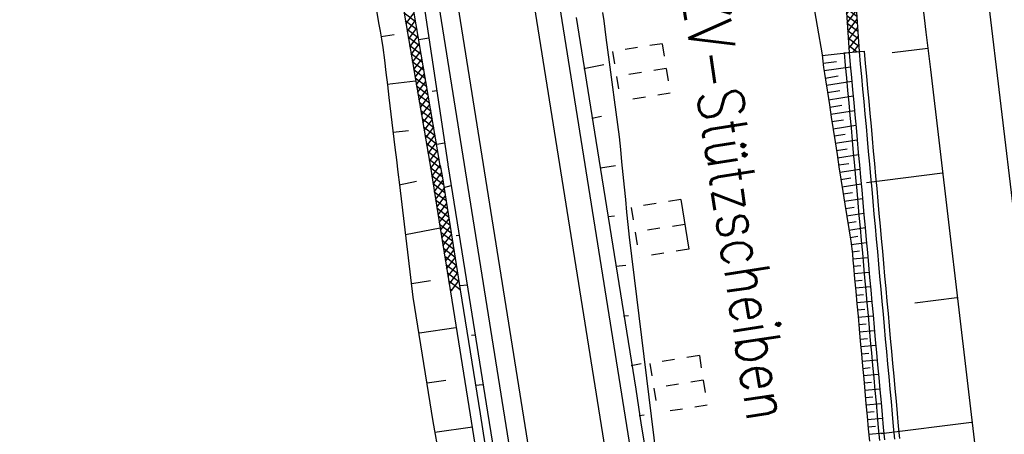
# Model space of a CAD drawing. Extents: x 447693 to 448165, y 439527 to 440695.
# Tile 41 of 88: x 447864 to 447903, y 439886 to 439902. Entities that reach past the tile are written whole.
import ezdxf

# ---------------------------------------------------------------- set-up
doc = ezdxf.new("R2010")
doc.units = 0
doc.header["$LTSCALE"] = 2
doc.header["$MEASUREMENT"] = 0
for name, pattern in [('ACAD_ISO05W100', [0.5, 0.25, -0.25]), ('AUSGEZOGEN', [0]), ('PUNKTX2', [0.5, 0.25, -0.25])]:
    doc.linetypes.add(name, pattern=pattern)
doc.layers.get('0').update_dxf_attribs({"linetype": 'AUSGEZOGEN'})
for name, color, linetype in [('DB-GRABEN', 15, 'AUSGEZOGEN'), ('DB-HZV-Stützscheiben', 15, 'CONTINUOUS'), ('DB-Ingenieurbauwerke', 15, 'CONTINUOUS'), ('DB-Regenrückhaltebecken_605', 15, 'CONTINUOUS'), ('DB-Wegboeschungen', 15, 'CONTINUOUS'), ('DB-Wege', 15, 'CONTINUOUS'), ('FBRTOP', 250, 'AUSGEZOGEN')]:
    doc.layers.add(name, color=color, linetype=linetype)
doc.styles.add('ROMANS', font='romans.shx', dxfattribs={"width": 0.8})

# ---------------------------------------------------------------- blocks, each defined once
blk = doc.blocks.new('*X382')
at = {"color": 0, "linetype": 'ByBlock'}
for p, q in [((-184953, -147724), (-184539, -147310)), ((-184491, -147708), (-184878, -147321)), ((-184624, -147713), (-184209, -147298)), ((-184183, -147698), (-184570, -147311)), ((-184294, -147701), (-183880, -147287)), ((-183875, -147687), (-184262, -147300)), ((-183965, -147690), (-183550, -147276)), ((-183568, -147676), (-183955, -147290)), ((-183260, -147666), (-183647, -147279)), ((-183635, -147679), (-183221, -147264)), ((-182952, -147655), (-183339, -147268)), ((-183306, -147667), (-182891, -147253)), ((-182645, -147645), (-183032, -147258)), ((-182976, -147656), (-182562, -147242)), ((-182337, -147634), (-182724, -147247)), ((-182647, -147645), (-182232, -147230)), ((-182030, -147624), (-182417, -147237)), ((-182317, -147633), (-181903, -147219)), ((-181722, -147613), (-182109, -147226)), ((-181988, -147622), (-181573, -147208)), ((-181414, -147602), (-181801, -147216)), ((-181658, -147611), (-181244, -147196)), ((-181107, -147592), (-181494, -147205)), ((-181328, -147599), (-180914, -147185)), ((-180799, -147581), (-181186, -147194)), ((-180999, -147588), (-180584, -147174)), ((-180491, -147571), (-180878, -147184)), ((-180669, -147577), (-180255, -147162)), ((-180184, -147560), (-180571, -147173)), ((-180340, -147565), (-179925, -147151)), ((-179876, -147550), (-180263, -147163)), ((-180010, -147554), (-179596, -147140)), ((-179569, -147539), (-179956, -147152)), ((-179681, -147543), (-179266, -147128)), ((-179261, -147528), (-179648, -147141)), ((-179351, -147532), (-178937, -147117)), ((-178953, -147518), (-179340, -147131)), ((-178645, -147508), (-179033, -147120)), ((-179022, -147520), (-178608, -147106)), ((-178334, -147501), (-178725, -147110)), ((-178692, -147509), (-178279, -147096)), ((-178023, -147493), (-178417, -147100)), ((-178367, -147501), (-177953, -147088)), ((-177713, -147486), (-178107, -147092)), ((-178041, -147494), (-177628, -147081)), ((-177402, -147478), (-177796, -147085)), ((-177715, -147486), (-177302, -147073)), ((-177091, -147471), (-177485, -147077)), ((-177389, -147478), (-176976, -147065)), ((-176780, -147464), (-177174, -147070)), ((-177063, -147470), (-176650, -147058)), ((-176469, -147456), (-176863, -147063)), ((-176737, -147463), (-176324, -147050)), ((-176158, -147449), (-176552, -147055)), ((-176411, -147455), (-175998, -147042)), ((-175848, -147442), (-176241, -147048)), ((-176085, -147447), (-175673, -147035)), ((-175537, -147434), (-175930, -147041)), ((-175759, -147440), (-175347, -147027)), ((-175226, -147427), (-175619, -147034)), ((-175433, -147432), (-175021, -147020)), ((-174915, -147420), (-175308, -147026)), ((-175108, -147424), (-174695, -147012)), ((-174604, -147413), (-174997, -147019)), ((-174782, -147417), (-174369, -147004)), ((-174293, -147405), (-174687, -147012)), ((-174456, -147409), (-174043, -146997)), ((-173982, -147398), (-174376, -147004)), ((-174130, -147401), (-173718, -146989)), ((-173717, -147345), (-174065, -146997)), ((-173804, -147394), (-173717, -147306)), ((-173717, -147027), (-173754, -146990))]:
    blk.add_line(p, q, dxfattribs=at)
blk = doc.blocks.new('*X383')
at = {"color": 0, "linetype": 'ByBlock'}
for p, q in [((-195041, -129174), (-194879, -129012)), ((-194827, -129416), (-195041, -129203)), ((-194956, -129407), (-194582, -129033)), ((-194485, -129440), (-194916, -129010)), ((-194659, -129428), (-194284, -129054)), ((-194143, -129464), (-194574, -129034)), ((-194361, -129449), (-193987, -129074)), ((-193802, -129488), (-194232, -129057)), ((-194064, -129469), (-193689, -129095)), ((-193460, -129511), (-193890, -129081)), ((-193766, -129490), (-193392, -129116)), ((-193118, -129535), (-193548, -129105)), ((-193469, -129511), (-193094, -129136)), ((-192776, -129559), (-193206, -129129)), ((-193171, -129532), (-192797, -129157)), ((-192874, -129552), (-192499, -129178)), ((-192434, -129583), (-192864, -129152)), ((-192576, -129573), (-192202, -129198)), ((-192092, -129607), (-192522, -129176)), ((-192279, -129594), (-191904, -129219)), ((-191750, -129630), (-192180, -129200)), ((-191981, -129614), (-191607, -129240)), ((-191408, -129654), (-191838, -129224)), ((-191684, -129635), (-191309, -129261)), ((-191066, -129678), (-191496, -129248)), ((-191386, -129656), (-191012, -129281)), ((-190724, -129702), (-191154, -129271)), ((-191088, -129676), (-190714, -129302)), ((-190382, -129725), (-190812, -129295)), ((-190791, -129697), (-190417, -129323)), ((-190040, -129749), (-190470, -129319)), ((-190493, -129718), (-190119, -129343)), ((-190196, -129738), (-189821, -129364)), ((-189698, -129773), (-190128, -129343)), ((-189898, -129759), (-189524, -129385)), ((-189356, -129797), (-189786, -129366)), ((-189601, -129780), (-189226, -129405)), ((-189014, -129820), (-189444, -129390)), ((-189303, -129800), (-188929, -129426)), ((-188672, -129844), (-189102, -129414)), ((-189006, -129821), (-188631, -129447)), ((-188330, -129868), (-188760, -129438)), ((-188708, -129842), (-188334, -129467)), ((-187988, -129892), (-188419, -129461)), ((-188411, -129862), (-188036, -129488)), ((-188113, -129883), (-187739, -129509)), ((-187646, -129916), (-188077, -129485)), ((-187816, -129904), (-187441, -129529)), ((-187304, -129939), (-187735, -129509)), ((-187518, -129924), (-187144, -129550)), ((-186962, -129963), (-187393, -129533)), ((-187221, -129945), (-186846, -129571)), ((-186620, -129987), (-187051, -129556)), ((-186923, -129966), (-186549, -129591)), ((-186278, -130011), (-186709, -129580)), ((-186626, -129986), (-186251, -129612)), ((-185936, -130034), (-186367, -129604)), ((-186328, -130007), (-185954, -129633)), ((-186031, -130028), (-185656, -129653)), ((-185594, -130058), (-186025, -129628)), ((-185733, -130049), (-185359, -129674)), ((-185252, -130082), (-185683, -129651)), ((-185436, -130069), (-185061, -129695)), ((-184910, -130106), (-185341, -129675)), ((-184568, -130129), (-184999, -129699)), ((-185138, -130090), (-184763, -129715)), ((-184841, -130111), (-184466, -129736)), ((-184226, -130153), (-184657, -129723)), ((-184543, -130131), (-184168, -129757)), ((-183884, -130177), (-184315, -129746)), ((-184246, -130152), (-183871, -129777)), ((-183542, -130201), (-183973, -129770)), ((-183948, -130173), (-183573, -129798)), ((-183651, -130193), (-183276, -129819)), ((-183201, -130225), (-183631, -129794)), ((-183353, -130214), (-182978, -129839)), ((-182859, -130248), (-183289, -129818)), ((-183056, -130235), (-182681, -129860)), ((-182517, -130272), (-182947, -129841)), ((-182758, -130255), (-182383, -129881)), ((-182175, -130296), (-182605, -129865)), ((-182460, -130276), (-182086, -129901)), ((-181833, -130320), (-182263, -129889)), ((-182163, -130297), (-181788, -129922)), ((-181491, -130343), (-181921, -129913)), ((-181865, -130317), (-181491, -129943)), ((-181149, -130367), (-181579, -129936)), ((-181568, -130338), (-181193, -129963)), ((-181270, -130359), (-180977, -130065)), ((-180984, -130214), (-181238, -129960))]:
    blk.add_line(p, q, dxfattribs=at)

msp = doc.modelspace()

# ---------------------------------------------------------------- linework, layer by layer
at = {"layer": 'DB-GRABEN', "linetype": 'Continuous'}
for p, q in [((447895.757, 439916.186), (447896.772, 439900.725)), ((447896.154, 439916.236), (447897.17, 439900.761)), ((447898.045, 439916.424), (447899.826, 439901.53)), ((447893.079, 439915.847), (447895.693, 439900.627)), ((447899.826, 439901.53), (447900.014, 439900.042)), ((447899.907, 439900.885), (447898.477, 439900.705)), ((447900.014, 439900.042), (447902.76, 439876.702)), ((447900.484, 439895.918), (447897.466, 439895.537)), ((447901.061, 439890.951), (447899.386, 439890.74)), ((447901.638, 439885.985), (447898.051, 439885.532))]:
    msp.add_line(p, q, dxfattribs=at)
at = {"layer": 'DB-HZV-Stützscheiben', "linetype": 'PUNKTX2'}
for p, q in [((447889.332, 439901.075), (447887.357, 439900.76)), ((447889.332, 439901.075), (447889.647, 439899.1)), ((447887.357, 439900.76), (447887.672, 439898.785)), ((447889.647, 439899.1), (447887.672, 439898.785)), ((447890.07, 439894.864), (447888.095, 439894.548)), ((447888.095, 439894.548), (447888.41, 439892.573)), ((447890.385, 439892.889), (447888.41, 439892.573)), ((447890.808, 439888.652), (447888.833, 439888.337)), ((447888.833, 439888.337), (447889.148, 439886.362)), ((447890.808, 439888.652), (447891.123, 439886.677)), ((447891.123, 439886.677), (447889.148, 439886.362))]:
    msp.add_line(p, q, dxfattribs=at)
at = {"layer": 'DB-HZV-Stützscheiben', "linetype": 'ACAD_ISO05W100'}
for p, q in [((447889.489, 439900.087), (447887.514, 439899.772)), ((447890.227, 439893.876), (447888.252, 439893.561)), ((447890.966, 439887.665), (447888.991, 439887.349))]:
    msp.add_line(p, q, dxfattribs=at)
at = {"layer": 'DB-HZV-Stützscheiben', "linetype": 'Continuous'}
msp.add_line((447890.07, 439894.864), (447890.385, 439892.889), dxfattribs=at)
at = {"layer": 'DB-Ingenieurbauwerke', "linetype": 'Continuous'}
msp.add_line((447897.68, 439941.66), (447904.335, 439885.732), dxfattribs=at)
at = {"layer": 'DB-Regenrückhaltebecken_605', "linetype": 'Continuous'}
for p, q in [((447895.693, 439900.627), (447895.721, 439900.378)), ((447895.696, 439900.598), (447896.772, 439900.72)), ((447896.572, 439900.707), (447897.369, 439900.779)), ((447896.572, 439900.707), (447896.618, 439900.209)), ((447896.772, 439900.725), (447896.817, 439900.227)), ((447897.17, 439900.761), (447897.215, 439900.263)), ((447897.369, 439900.779), (447897.414, 439900.281)), ((447895.721, 439900.378), (447895.753, 439900.13)), ((447895.731, 439900.299), (447896.264, 439900.368)), ((447895.753, 439900.13), (447895.79, 439899.882)), ((447895.772, 439900.002), (447896.823, 439900.154)), ((447896.618, 439900.209), (447896.663, 439899.711)), ((447896.817, 439900.227), (447896.862, 439899.729)), ((447897.215, 439900.263), (447897.26, 439899.765)), ((447897.414, 439900.281), (447897.46, 439899.783)), ((447895.79, 439899.882), (447895.83, 439899.635)), ((447895.818, 439899.707), (447896.334, 439899.788)), ((447896.663, 439899.711), (447896.708, 439899.213)), ((447896.862, 439899.729), (447896.907, 439899.231)), ((447897.26, 439899.765), (447897.306, 439899.267)), ((447897.46, 439899.783), (447897.505, 439899.285)), ((447895.83, 439899.635), (447895.906, 439899.14)), ((447895.863, 439899.419), (447896.876, 439899.577)), ((447897.505, 439899.285), (447897.55, 439898.787)), ((447895.906, 439899.14), (447895.983, 439898.645)), ((447895.908, 439899.13), (447896.405, 439899.207)), ((447895.952, 439898.841), (447896.929, 439898.993)), ((447896.708, 439899.213), (447896.753, 439898.715)), ((447896.907, 439899.231), (447896.952, 439898.733)), ((447897.306, 439899.267), (447897.351, 439898.769)), ((447895.983, 439898.645), (447896.059, 439898.15)), ((447895.997, 439898.552), (447896.476, 439898.627)), ((447896.753, 439898.715), (447896.799, 439898.217)), ((447896.952, 439898.733), (447896.998, 439898.235)), ((447897.351, 439898.769), (447897.396, 439898.271)), ((447897.55, 439898.787), (447897.595, 439898.289)), ((447896.042, 439898.263), (447896.982, 439898.41)), ((447896.059, 439898.15), (447896.136, 439897.655)), ((447896.799, 439898.217), (447896.844, 439897.719)), ((447896.998, 439898.235), (447897.043, 439897.737)), ((447897.396, 439898.271), (447897.441, 439897.773)), ((447897.595, 439898.289), (447897.64, 439897.791)), ((447896.086, 439897.975), (447896.547, 439898.046)), ((447896.131, 439897.686), (447897.035, 439897.827)), ((447896.844, 439897.719), (447896.889, 439897.221)), ((447897.043, 439897.737), (447897.088, 439897.239)), ((447897.441, 439897.773), (447897.486, 439897.275)), ((447897.64, 439897.791), (447897.686, 439897.293)), ((447896.136, 439897.655), (447896.212, 439897.16)), ((447896.175, 439897.397), (447896.618, 439897.466)), ((447896.212, 439897.16), (447896.289, 439896.664)), ((447896.22, 439897.108), (447897.088, 439897.244)), ((447896.889, 439897.221), (447896.934, 439896.723)), ((447897.088, 439897.239), (447897.133, 439896.741)), ((447897.486, 439897.275), (447897.532, 439896.777)), ((447897.686, 439897.293), (447897.731, 439896.795)), ((447896.265, 439896.819), (447896.689, 439896.886)), ((447896.289, 439896.664), (447896.365, 439896.169)), ((447896.309, 439896.53), (447897.141, 439896.66)), ((447896.934, 439896.723), (447896.979, 439896.225)), ((447897.133, 439896.741), (447897.179, 439896.243)), ((447897.532, 439896.777), (447897.577, 439896.279)), ((447897.731, 439896.795), (447897.776, 439896.297)), ((447896.354, 439896.242), (447896.76, 439896.305)), ((447896.365, 439896.169), (447896.441, 439895.674)), ((447896.979, 439896.225), (447897.025, 439895.727)), ((447897.179, 439896.243), (447897.224, 439895.745)), ((447897.577, 439896.279), (447897.622, 439895.781)), ((447897.776, 439896.297), (447897.821, 439895.799)), ((447896.398, 439895.953), (447897.194, 439896.077)), ((447897.622, 439895.781), (447897.667, 439895.283)), ((447897.821, 439895.799), (447897.867, 439895.302)), ((447896.441, 439895.674), (447896.518, 439895.179)), ((447896.443, 439895.664), (447896.832, 439895.725)), ((447896.487, 439895.375), (447897.247, 439895.494)), ((447897.025, 439895.727), (447897.07, 439895.229)), ((447897.224, 439895.745), (447897.269, 439895.247)), ((447896.518, 439895.179), (447896.596, 439894.684)), ((447896.532, 439895.086), (447896.903, 439895.144)), ((447897.07, 439895.229), (447897.115, 439894.731)), ((447897.269, 439895.247), (447897.314, 439894.749)), ((447897.667, 439895.283), (447897.713, 439894.785)), ((447897.867, 439895.302), (447897.912, 439894.804)), ((447896.578, 439894.798), (447897.3, 439894.91)), ((447896.596, 439894.684), (447896.676, 439894.189)), ((447897.115, 439894.731), (447897.16, 439894.233)), ((447897.314, 439894.749), (447897.359, 439894.251)), ((447897.713, 439894.785), (447897.758, 439894.288)), ((447897.912, 439894.804), (447897.957, 439894.306)), ((447896.624, 439894.509), (447896.975, 439894.564)), ((447896.671, 439894.221), (447897.353, 439894.327)), ((447897.16, 439894.233), (447897.206, 439893.735)), ((447897.359, 439894.251), (447897.405, 439893.753)), ((447897.758, 439894.288), (447897.803, 439893.79)), ((447897.957, 439894.306), (447898.002, 439893.808)), ((447896.676, 439894.189), (447896.755, 439893.694)), ((447896.717, 439893.931), (447897.048, 439893.984)), ((447898.002, 439893.808), (447898.047, 439893.31)), ((447896.755, 439893.694), (447896.795, 439893.447)), ((447896.763, 439893.643), (447897.405, 439893.745)), ((447896.795, 439893.447), (447896.834, 439893.2)), ((447897.206, 439893.735), (447897.251, 439893.237)), ((447897.405, 439893.753), (447897.45, 439893.255)), ((447897.803, 439893.79), (447897.848, 439893.292)), ((447896.81, 439893.355), (447897.121, 439893.404)), ((447896.834, 439893.2), (447896.898, 439892.703)), ((447896.852, 439893.072), (447897.459, 439893.155)), ((447897.251, 439893.237), (447897.296, 439892.739)), ((447897.45, 439893.255), (447897.495, 439892.757)), ((447897.848, 439893.292), (447897.893, 439892.794)), ((447898.047, 439893.31), (447898.093, 439892.812)), ((447896.888, 439892.788), (447897.187, 439892.823)), ((447896.898, 439892.703), (447896.921, 439892.454)), ((447897.296, 439892.739), (447897.341, 439892.241)), ((447897.495, 439892.757), (447897.54, 439892.26)), ((447897.893, 439892.794), (447897.939, 439892.296)), ((447898.093, 439892.812), (447898.138, 439892.314)), ((447896.917, 439892.503), (447897.513, 439892.562)), ((447896.921, 439892.454), (447896.943, 439892.205)), ((447896.942, 439892.214), (447897.241, 439892.241)), ((447897.341, 439892.241), (447897.386, 439891.744)), ((447897.54, 439892.26), (447897.586, 439891.762)), ((447897.939, 439892.296), (447897.984, 439891.798)), ((447898.138, 439892.314), (447898.183, 439891.816)), ((447896.943, 439892.205), (447896.988, 439891.707)), ((447896.968, 439891.923), (447897.566, 439891.977)), ((447896.988, 439891.707), (447897.033, 439891.209)), ((447896.995, 439891.632), (447897.294, 439891.659)), ((447897.386, 439891.744), (447897.432, 439891.246)), ((447897.586, 439891.762), (447897.631, 439891.264)), ((447897.984, 439891.798), (447898.029, 439891.3)), ((447898.183, 439891.816), (447898.228, 439891.318)), ((447897.021, 439891.341), (447897.619, 439891.395)), ((447897.033, 439891.209), (447897.078, 439890.711)), ((447897.048, 439891.05), (447897.347, 439891.077)), ((447897.432, 439891.246), (447897.477, 439890.748)), ((447897.631, 439891.264), (447897.676, 439890.766)), ((447898.029, 439891.3), (447898.074, 439890.802)), ((447898.228, 439891.318), (447898.274, 439890.82)), ((447897.074, 439890.759), (447897.672, 439890.813)), ((447897.078, 439890.711), (447897.124, 439890.213)), ((447897.477, 439890.748), (447897.522, 439890.25)), ((447897.676, 439890.766), (447897.721, 439890.268)), ((447898.074, 439890.802), (447898.12, 439890.304)), ((447898.274, 439890.82), (447898.319, 439890.322)), ((447897.101, 439890.468), (447897.399, 439890.495)), ((447898.12, 439890.304), (447898.165, 439889.806)), ((447898.319, 439890.322), (447898.364, 439889.824)), ((447897.124, 439890.213), (447897.169, 439889.716)), ((447897.127, 439890.177), (447897.725, 439890.231)), ((447897.153, 439889.886), (447897.452, 439889.913)), ((447897.522, 439890.25), (447897.567, 439889.752)), ((447897.721, 439890.268), (447897.766, 439889.77)), ((447897.169, 439889.716), (447897.214, 439889.218)), ((447897.18, 439889.595), (447897.777, 439889.649)), ((447897.567, 439889.752), (447897.613, 439889.254)), ((447897.766, 439889.77), (447897.812, 439889.272)), ((447898.165, 439889.806), (447898.21, 439889.308)), ((447898.364, 439889.824), (447898.409, 439889.326)), ((447897.206, 439889.303), (447897.505, 439889.331)), ((447897.214, 439889.218), (447897.259, 439888.72)), ((447897.613, 439889.254), (447897.658, 439888.756)), ((447897.812, 439889.272), (447897.857, 439888.774)), ((447898.21, 439889.308), (447898.255, 439888.81)), ((447898.409, 439889.326), (447898.454, 439888.828)), ((447897.233, 439889.012), (447897.83, 439889.067)), ((447897.259, 439888.721), (447897.558, 439888.749)), ((447897.259, 439888.72), (447897.305, 439888.222)), ((447897.658, 439888.756), (447897.703, 439888.258)), ((447897.857, 439888.774), (447897.902, 439888.276)), ((447898.255, 439888.81), (447898.3, 439888.312)), ((447898.454, 439888.828), (447898.5, 439888.33)), ((447897.286, 439888.43), (447897.883, 439888.485)), ((447898.3, 439888.312), (447898.346, 439887.814)), ((447898.5, 439888.33), (447898.545, 439887.832)), ((447897.305, 439888.222), (447897.35, 439887.724)), ((447897.312, 439888.139), (447897.611, 439888.167)), ((447897.703, 439888.258), (447897.748, 439887.76)), ((447897.902, 439888.276), (447897.947, 439887.778)), ((447897.338, 439887.848), (447897.936, 439887.903)), ((447897.35, 439887.724), (447897.395, 439887.226)), ((447897.365, 439887.557), (447897.664, 439887.585)), ((447897.748, 439887.76), (447897.793, 439887.262)), ((447897.947, 439887.778), (447897.993, 439887.28)), ((447898.346, 439887.814), (447898.391, 439887.316)), ((447898.545, 439887.832), (447898.59, 439887.334)), ((447897.391, 439887.266), (447897.989, 439887.321)), ((447897.395, 439887.226), (447897.44, 439886.728)), ((447897.793, 439887.262), (447897.839, 439886.764)), ((447897.993, 439887.28), (447898.038, 439886.782)), ((447898.391, 439887.316), (447898.436, 439886.818)), ((447898.59, 439887.334), (447898.635, 439886.836)), ((447897.418, 439886.975), (447897.717, 439887.003)), ((447897.839, 439886.764), (447897.884, 439886.266)), ((447898.038, 439886.782), (447898.083, 439886.284)), ((447898.436, 439886.818), (447898.481, 439886.32)), ((447898.635, 439886.836), (447898.681, 439886.338)), ((447897.44, 439886.728), (447897.485, 439886.23)), ((447897.444, 439886.684), (447898.042, 439886.739)), ((447897.471, 439886.393), (447897.769, 439886.42)), ((447897.485, 439886.23), (447897.531, 439885.732)), ((447897.497, 439886.102), (447898.095, 439886.157)), ((447897.884, 439886.266), (447897.929, 439885.768)), ((447898.083, 439886.284), (447898.128, 439885.786)), ((447898.481, 439886.32), (447898.527, 439885.822)), ((447898.681, 439886.338), (447898.726, 439885.84)), ((447897.524, 439885.811), (447897.822, 439885.838)), ((447897.531, 439885.732), (447897.576, 439885.234)), ((447897.55, 439885.52), (447898.147, 439885.575)), ((447897.929, 439885.768), (447897.974, 439885.27)), ((447898.128, 439885.786), (447898.173, 439885.288)), ((447898.527, 439885.822), (447898.572, 439885.324)), ((447898.726, 439885.84), (447898.771, 439885.343))]:
    msp.add_line(p, q, dxfattribs=at)
at = {"layer": 'DB-Wegboeschungen', "linetype": 'Continuous'}
for p, q in [((447878.419, 439906.014), (447880.103, 439896.161)), ((447880.498, 439896.224), (447878.813, 439906.079)), ((447879.31, 439906.158), (447880.796, 439896.272)), ((447877.952, 439902.398), (447878.036, 439901.905)), ((447885.905, 439902.119), (447886.692, 439897.216)), ((447886.948, 439902.315), (447887, 439901.985)), ((447878.036, 439901.905), (447878.098, 439901.577)), ((447887, 439901.985), (447887.042, 439901.655)), ((447887.042, 439901.655), (447887.081, 439901.323)), ((447878.098, 439901.577), (447878.16, 439901.249)), ((447878.14, 439901.356), (447878.664, 439901.444)), ((447878.16, 439901.249), (447878.216, 439900.921)), ((447880.041, 439901.293), (447879.642, 439901.231)), ((447887.081, 439901.323), (447887.146, 439900.827)), ((447878.216, 439900.921), (447878.28, 439900.424)), ((447887.146, 439900.827), (447887.214, 439900.332)), ((447878.28, 439900.424), (447878.333, 439899.927)), ((447886.215, 439900.087), (447887.005, 439900.25)), ((447887.214, 439900.332), (447887.347, 439899.34)), ((447878.333, 439899.927), (447878.391, 439899.43)), ((447878.387, 439899.468), (447879.515, 439899.598)), ((447878.391, 439899.43), (447878.451, 439898.933)), ((447887.347, 439899.34), (447887.413, 439898.844)), ((447878.451, 439898.933), (447878.569, 439897.939)), ((447880.356, 439899.202), (447880.177, 439899.175)), ((447887.413, 439898.844), (447887.48, 439898.349)), ((447886.522, 439898.105), (447886.917, 439898.186)), ((447887.48, 439898.349), (447887.549, 439897.853)), ((447878.569, 439897.939), (447878.687, 439896.945)), ((447887.549, 439897.853), (447887.613, 439897.357)), ((447878.616, 439897.545), (447879.231, 439897.618)), ((447887.613, 439897.357), (447887.666, 439896.859)), ((447878.687, 439896.945), (447878.748, 439896.448)), ((447880.67, 439897.111), (447880.354, 439897.063)), ((447886.692, 439897.216), (447887.483, 439892.263)), ((447887.666, 439896.859), (447887.714, 439896.361)), ((447878.748, 439896.448), (447878.805, 439895.951)), ((447880.103, 439896.161), (447880.103, 439896.159)), ((447880.103, 439896.159), (447880.493, 439893.719)), ((447880.498, 439896.224), (447880.498, 439896.222)), ((447880.498, 439896.222), (447880.567, 439895.812)), ((447880.796, 439896.272), (447880.8, 439896.251)), ((447880.8, 439896.251), (447881.59, 439891.298)), ((447886.878, 439896.127), (447887.472, 439896.224)), ((447887.714, 439896.361), (447887.763, 439895.862)), ((447878.805, 439895.951), (447878.876, 439895.45)), ((447880.567, 439895.812), (447881.291, 439891.274)), ((447887.763, 439895.862), (447887.813, 439895.364)), ((447878.857, 439895.446), (447879.547, 439895.601)), ((447878.876, 439895.45), (447879.409, 439890.976)), ((447880.916, 439895.407), (447880.621, 439895.334)), ((447887.813, 439895.364), (447887.864, 439894.866)), ((447887.864, 439894.866), (447887.913, 439894.367)), ((447887.18, 439894.195), (447887.43, 439894.215)), ((447887.913, 439894.367), (447887.96, 439893.869)), ((447887.96, 439893.869), (447888.013, 439893.371)), ((447880.497, 439893.719), (447879.113, 439893.46)), ((447880.493, 439893.719), (447880.897, 439891.193)), ((447881.272, 439893.429), (447881.123, 439893.418)), ((447888.013, 439893.371), (447889.357, 439882.45)), ((447887.483, 439892.263), (447888.274, 439887.309)), ((447887.487, 439892.213), (447887.886, 439892.244)), ((447879.366, 439891.524), (447880.11, 439891.633)), ((447881.579, 439891.447), (447881.28, 439891.424)), ((447880.897, 439891.193), (447881.683, 439886.29)), ((447881.291, 439891.274), (447882.082, 439886.321)), ((447881.59, 439891.298), (447882.377, 439886.394)), ((447879.409, 439890.976), (447880.2, 439886.022)), ((447887.793, 439890.231), (447887.993, 439890.246)), ((447881.11, 439889.755), (447879.672, 439889.542)), ((447881.885, 439889.465), (447881.736, 439889.453)), ((447888.1, 439888.249), (447888.494, 439888.33)), ((447879.979, 439887.56), (447880.722, 439887.668)), ((447882.191, 439887.483), (447881.892, 439887.459)), ((447888.274, 439887.309), (447888.487, 439885.872)), ((447882.377, 439886.394), (447882.575, 439885.156)), ((447880.2, 439886.022), (447881.086, 439881.127)), ((447881.683, 439886.29), (447882.474, 439881.336)), ((447882.082, 439886.321), (447882.276, 439885.132)), ((447888.406, 439886.267), (447888.605, 439886.282)), ((447881.773, 439885.795), (447880.285, 439885.578)), ((447888.487, 439885.872), (447888.758, 439884.338))]:
    msp.add_line(p, q, dxfattribs=at)
at = {"layer": 'DB-Wege', "linetype": 'Continuous'}
for p, q in [((447889.326, 439846.992), (447878.683, 439913.629)), ((447893.894, 439823.149), (447879.424, 439913.748)), ((447897.844, 439823.779), (447884.047, 439910.164)), ((447896.856, 439823.622), (447883.128, 439909.58))]:
    msp.add_line(p, q, dxfattribs=at)
at = {"layer": 'FBRTOP'}
msp.add_lwpolyline([(447863.757, 440675.122, 0.000001), (447863.91, 440674.157, -0.000001), (447871.768, 440624.779), (447883.554, 440550.71, -0.000005), (447893.375, 440488.987, 0.000006), (447903.196, 440427.263, 0.000001), (447911.053, 440377.884, -0.000001), (447918.911, 440328.506), (447930.697, 440254.437, -0.000002), (447938.554, 440205.059, 0.000002), (447946.411, 440155.68), (447958.197, 440081.611), (447966.054, 440032.233, 0.000001), (447971.947, 439995.199, -0.000001), (447977.84, 439958.164, -0.000005), (447983.732, 439921.13, 0.000005), (447989.625, 439884.096, 0.000004), (447997.482, 439834.718, -0.000003), (448005.34, 439785.34, 0), (448016.799, 439713.325, -0.000001), (448024.983, 439661.892, -0.000001), (448032.84, 439612.513, 0.000002), (448040.697, 439563.134), (448042.115, 439554.224, -0.000002)], format="xyb", dxfattribs=at)
at = {"layer": 'FBRTOP', "const_width": 0.5}
for points in [[(447874.057, 440515.262, 0.001447), (447878.561, 440486.63, 0.000006), (447888.382, 440424.906, 0.000001), (447896.24, 440375.527, -0.000001), (447904.097, 440326.148), (447915.883, 440252.08, -0.000002), (447923.74, 440202.702, 0.000002), (447931.597, 440153.323), (447943.383, 440079.254), (447951.24, 440029.876, 0.000001), (447957.133, 439992.842, -0.000001), (447963.026, 439955.807, -0.000005), (447968.919, 439918.773, 0.000005), (447974.811, 439881.739, 0.000004), (447982.669, 439832.361, -0.000003), (447990.526, 439782.982, 0), (448001.985, 439710.967, -0.000001), (448010.169, 439659.535, -0.000001), (448018.026, 439610.156, 0.000002), (448025.883, 439560.777), (448027.301, 439551.866, -0.000002)], [(447869.981, 440514.593, -0.002287), (447874.611, 440486.001, 0.000006), (447884.432, 440424.278, 0.000001), (447892.289, 440374.899, -0.000001), (447900.147, 440325.52), (447911.933, 440251.452, -0.000002), (447919.79, 440202.073, 0.000002), (447927.647, 440152.695), (447939.433, 440078.626), (447947.29, 440029.248, 0.000001), (447953.183, 439992.213, -0.000001), (447959.076, 439955.179, -0.000005), (447964.968, 439918.145, 0.000005), (447970.861, 439881.111, 0.000004), (447978.718, 439831.732, -0.000003), (447986.576, 439782.354, 0), (447998.035, 439710.339, -0.000001), (448006.219, 439658.907, -0.000001), (448014.076, 439609.528, 0.000002), (448021.933, 439560.149), (448023.351, 439551.238, -0.000002)]]:
    msp.add_lwpolyline(points, format="xyb", dxfattribs=at)

# ---------------------------------------------------------------- block references
at = {"layer": 'DB-GRABEN', "linetype": 'Continuous', "xscale": 0.0009999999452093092, "yscale": 0.000999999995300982, "zscale": 0.001, "rotation": 277.7296829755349}
msp.add_blockref('*X383', (448050.308, 439738.914), dxfattribs=at)
at = {"layer": 'DB-Wegboeschungen', "linetype": 'Continuous', "xscale": 0.0009999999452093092, "yscale": 0.000999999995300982, "zscale": 0.001, "rotation": 277.7296829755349}
msp.add_blockref('*X382', (448050.308, 439738.914), dxfattribs=at)

# ---------------------------------------------------------------- texts
at = {"layer": 'DB-HZV-Stützscheiben', "linetype": 'Continuous', "style": 'ROMANS', "oblique": 0, "width": 0.8}
msp.add_text('HZV-Stützscheiben', height=1.8, rotation=278.7297, dxfattribs=at).set_placement((447889.898, 439904.386))

doc.saveas('drawing.dxf')
